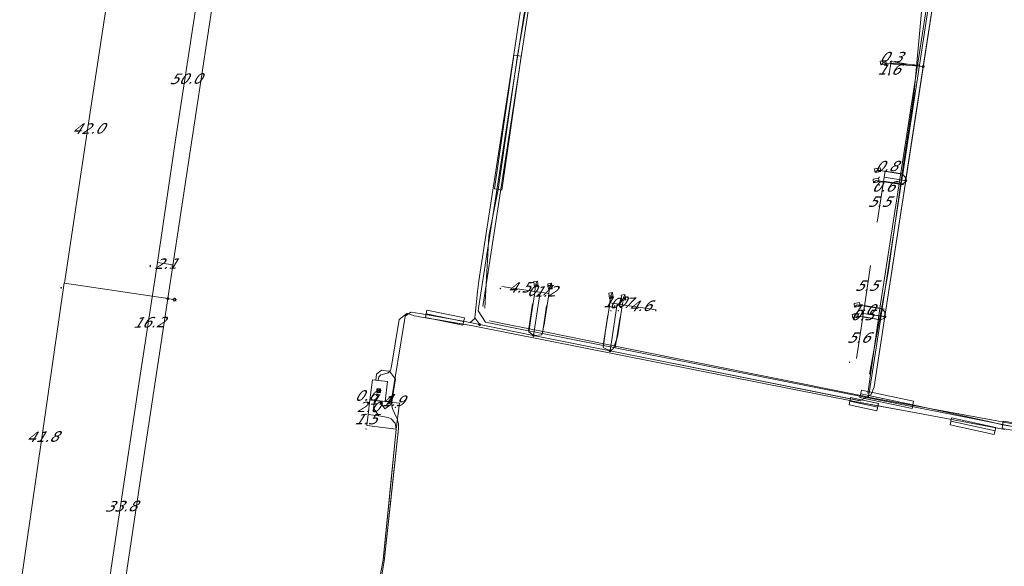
# Model space of a CAD drawing. Header units: metres. Extents: x 124576 to 133557, y 395865 to 402386.
# Tile 141 of 256: x 126286 to 126419, y 399635 to 399708. Entities that reach past the tile are written whole.
import ezdxf
from ezdxf.enums import TextEntityAlignment as Align

# ---------------------------------------------------------------- set-up
doc = ezdxf.new("R2010")
doc.units = ezdxf.units.M
doc.header["$MEASUREMENT"] = 0
for name, color, linetype, lineweight, true_color in [('LG_Datatransport', 3, 'Continuous', 13, 0x00ff00), ('LG_Datatransport_Reggefiber_Operator_BV', 3, 'Continuous', 13, 0x00ff00), ('LG_Datatransport_Ziggo_BV', 3, 'Continuous', 13, 0x00ff00), ('LG_Laag_Spanning', 7, 'Continuous', 13, 0x960000), ('LG_Laag_Spanning_Enexis_Netbeheer_BV', 7, 'Continuous', 13, 0x960000), ('LG_Midden_Spanning', 7, 'Continuous', 13, 0xd20000), ('LG_Midden_Spanning_Enexis_Netbeheer_BV', 7, 'Continuous', 13, 0xd20000), ('LG_unet-4_Brabant_Water', 5, 'Continuous', 13, 0x0000ff)]:
    doc.layers.add(name, color=color, linetype=linetype, lineweight=lineweight, true_color=true_color)
for name, color, linetype, lineweight in [('LG_Laag_Spanning_P_Enexis_Netbeheer_BV', 7, 'Continuous', 0), ('LG_Midden_Spanning_P_Enexis_Netbeheer_BV', 7, 'Continuous', 0), ('MV_Laag_Spanning', 7, 'Continuous', 0), ('MV_Laag_Spanning_lijn', 7, 'Continuous', 0), ('MV_Laag_Spanning_pijl', 7, 'Continuous', 0)]:
    doc.layers.add(name, color=color, linetype=linetype, lineweight=lineweight)
doc.styles.add('Klic_Annotatie', font='verdanai.ttf', dxfattribs={"oblique": 20, "height": 1.4})

# ---------------------------------------------------------------- blocks, each defined once
blk = doc.blocks.new('Mof')
at = {"layer": 'LG_Laag_Spanning_P_Enexis_Netbeheer_BV'}
h = blk.add_hatch(color=256, dxfattribs=at)
edge = h.paths.add_edge_path()
edge.add_arc((0, 0), 2, 0, 360)
blk = doc.blocks.new('DeliveryPoint')
at = {"layer": 'LG_Laag_Spanning_P_Enexis_Netbeheer_BV', "flags": 128}
blk.add_lwpolyline([(-3.7, -2.5), (3.8, -2.5), (3.8, 2.5), (-3.7, 2.5), (-3.7, -2.5)], close=True, dxfattribs=at)
blk.add_lwpolyline([(-3.7, 2.5), (-3.7, 2.2), (0, 0), (3.8, 2.2)], dxfattribs=at)
blk = doc.blocks.new('Streetlight')
at = {"layer": 'LG_Laag_Spanning_P_Enexis_Netbeheer_BV'}
for p, q in [((-1.8, 1.8), (-1.1, 1.1)), ((0, 2.5), (0, 1.5)), ((1.8, 1.8), (1.1, 1.1)), ((-1.1, -1.1), (-1.8, -1.8)), ((0, -1.5), (0, -2.5)), ((1.1, -1.1), (1.8, -1.8))]:
    blk.add_line(p, q, dxfattribs=at)
at = {"layer": 'LG_Laag_Spanning_P_Enexis_Netbeheer_BV', "flags": 128}
for points in [[(-2.5, 0), (-1.5, 0)], [(1.5, 0), (2.5, 0)]]:
    blk.add_lwpolyline(points, dxfattribs=at)
at = {"layer": 'LG_Laag_Spanning_P_Enexis_Netbeheer_BV'}
blk.add_circle((0, 0), 1.5, dxfattribs=at)
blk = doc.blocks.new('m_pijl')
at = {"layer": 'MV_Laag_Spanning_pijl'}
blk.add_hatch(color=7, dxfattribs=at).paths.add_polyline_path([(-1, -0.3), (-1, 0), (-1, 0.3), (0, 0)])
at = {"layer": 'MV_Laag_Spanning_pijl', "flags": 128}
blk.add_lwpolyline([(-1, 0), (-1, 0.3), (0, 0), (-1, -0.3), (-1, 0)], close=True, dxfattribs=at)
blk = doc.blocks.new('Netstation')
at = {"layer": 'LG_Laag_Spanning_P_Enexis_Netbeheer_BV'}
for p, q in [((-2.5, 2.3), (2.5, -2.3)), ((2.5, 2.3), (-2.5, -2.3))]:
    blk.add_line(p, q, dxfattribs=at)
at = {"layer": 'LG_Laag_Spanning_P_Enexis_Netbeheer_BV', "flags": 128}
blk.add_lwpolyline([(-2.5, -2.3), (2.5, -2.3), (2.5, 2.3), (-2.5, 2.3), (-2.5, -2.3)], close=True, dxfattribs=at)
blk = doc.blocks.new('Netstation_1')
at = {"layer": 'LG_Midden_Spanning_P_Enexis_Netbeheer_BV'}
for p, q in [((-2.5, 2.3), (2.5, -2.3)), ((2.5, 2.3), (-2.5, -2.3))]:
    blk.add_line(p, q, dxfattribs=at)
at = {"layer": 'LG_Midden_Spanning_P_Enexis_Netbeheer_BV', "flags": 128}
blk.add_lwpolyline([(-2.5, -2.3), (2.5, -2.3), (2.5, 2.3), (-2.5, 2.3), (-2.5, -2.3)], close=True, dxfattribs=at)

msp = doc.modelspace()

# ---------------------------------------------------------------- linework, layer by layer
at = {"layer": 'LG_Datatransport', "flags": 128}
for points in [[(126340.98, 399668.08), (126346.02, 399667.04), (126346.22, 399668.02), (126341.19, 399669.06), (126340.98, 399668.08)], [(126401.9, 399656.51), (126398.14, 399657.33), (126397.93, 399656.35), (126401.69, 399655.54), (126401.9, 399656.51)], [(126417.68, 399653.3), (126411.73, 399654.61), (126411.51, 399653.63), (126417.46, 399652.33), (126417.68, 399653.3)]]:
    msp.add_lwpolyline(points, dxfattribs=at)
at = {"layer": 'LG_Datatransport_Reggefiber_Operator_BV'}
for p, q in [((126350.26, 399685.37), (126352.88, 399703.38)), ((126351.25, 399685.22), (126353.87, 399703.24)), ((126352.88, 399703.38), (126353.87, 399703.24)), ((126350.26, 399685.37), (126351.25, 399685.22)), ((126399.4, 399657.31), (126399.61, 399658.29)), ((126399.61, 399658.29), (126406.62, 399656.81)), ((126399.4, 399657.31), (126406.42, 399655.83)), ((126406.42, 399655.83), (126406.62, 399656.81)), ((126418.5, 399653.17), (126418.66, 399654.15)), ((126418.66, 399654.15), (126426.07, 399652.91)), ((126418.5, 399653.17), (126425.91, 399651.92))]:
    msp.add_line(p, q, dxfattribs=at)
at = {"layer": 'LG_Datatransport_Reggefiber_Operator_BV', "flags": 128}
for points in [[(126400.69, 399660.45), (126403.21, 399674.14), (126405.34, 399689.33), (126406.66, 399697.91), (126407.66, 399709.2), (126410.33, 399722.89), (126412.44, 399737.16), (126412.55, 399737.8)], [(126348.96, 399669.36), (126349.49, 399679.02), (126350.75, 399685.29), (126353.38, 399703.31), (126355.27, 399714.29)], [(126399.5, 399657.8), (126406.52, 399656.32), (126417.14, 399654), (126418.58, 399653.66), (126425.99, 399652.42), (126432.95, 399650.94), (126441.11, 399649.2), (126449.43, 399647.59), (126457.25, 399646.09), (126460.75, 399645.29), (126465.91, 399644.56), (126472.75, 399643.67), (126480.45, 399641.93), (126492.11, 399639.79), (126495.16, 399639.36)]]:
    msp.add_lwpolyline(points, dxfattribs=at)
at = {"layer": 'LG_Datatransport_Ziggo_BV'}
for p, q in [((126355.23, 399712.18), (126348.69, 399669.58)), ((126346.12, 399667.53), (126341.09, 399668.57)), ((126349.62, 399667.63), (126352, 399667.15)), ((126352, 399667.15), (126357.48, 399666.05)), ((126357.48, 399666.05), (126362.32, 399665.07)), ((126362.32, 399665.07), (126368.04, 399663.92)), ((126368.04, 399663.92), (126398.19, 399657.88)), ((126398.04, 399656.84), (126401.79, 399656.03)), ((126411.62, 399654.12), (126417.57, 399652.82))]:
    msp.add_line(p, q, dxfattribs=at)
at = {"layer": 'LG_Datatransport_Ziggo_BV', "flags": 128}
for points in [[(126400.46, 399657.87), (126402.14, 399669.59), (126410.18, 399721.72), (126416.27, 399763.01), (126417.25, 399768.94), (126417.79, 399773.37), (126417.51, 399775.61), (126416.87, 399776.97), (126416.27, 399777.85)], [(126398.19, 399657.88), (126401.95, 399657.12), (126417.78, 399654.2)], [(126417.78, 399654.2), (126433.8, 399651.16), (126448.2, 399648.25)]]:
    msp.add_lwpolyline(points, dxfattribs=at)
at = {"layer": 'LG_Laag_Spanning', "flags": 128}
msp.add_lwpolyline([(126335.57, 399656.77), (126335.57, 399656.77), (126335.57, 399656.77), (126335.57, 399656.77), (126335.57, 399656.77), (126335.57, 399656.77), (126335.57, 399656.77), (126335.58, 399656.77), (126335.58, 399656.78), (126335.58, 399656.78), (126335.58, 399656.78), (126335.9, 399659.46), (126335.9, 399659.46), (126335.9, 399659.46), (126335.9, 399659.46), (126335.9, 399659.46), (126335.9, 399659.46), (126335.9, 399659.47), (126335.9, 399659.47), (126335.9, 399659.47), (126335.9, 399659.47), (126335.9, 399659.47), (126335.89, 399659.47), (126335.89, 399659.47), (126333.86, 399659.72), (126333.86, 399659.72), (126333.86, 399659.72), (126333.85, 399659.72), (126333.85, 399659.72), (126333.85, 399659.72), (126333.85, 399659.72), (126333.85, 399659.71), (126333.85, 399659.71), (126333.85, 399659.71), (126333.85, 399659.71), (126333.85, 399659.71), (126333.85, 399659.71), (126333.52, 399657.03), (126333.52, 399657.03), (126333.52, 399657.03), (126333.52, 399657.02), (126333.52, 399657.02), (126333.52, 399657.02), (126333.52, 399657.02), (126333.52, 399657.02), (126333.53, 399657.02), (126333.53, 399657.02), (126333.53, 399657.02), (126333.53, 399657.02), (126333.53, 399657.02), (126334.13, 399656.94), (126334.92, 399656.85), (126335.57, 399656.77), (126335.57, 399656.77), (126335.57, 399656.77)], dxfattribs=at)
at = {"layer": 'LG_Laag_Spanning_Enexis_Netbeheer_BV'}
for p, q in [((126306.35, 399670.62), (126307.26, 399670.48)), ((126346.97, 399667.41), (126346.98, 399667.41)), ((126337.05, 399653.06), (126335.31, 399635.5))]:
    msp.add_line(p, q, dxfattribs=at)
at = {"layer": 'LG_Laag_Spanning_Enexis_Netbeheer_BV', "flags": 128}
for points in [[(126347.63, 399668.04), (126347.69, 399668.5), (126347.85, 399670.17), (126347.98, 399671.6), (126348.16, 399673.03), (126352.99, 399704.37), (126354.86, 399716.59), (126355.1, 399718.21), (126356.47, 399727.16), (126358.12, 399738.04), (126358.82, 399742.66), (126359.48, 399747), (126361.36, 399759.24), (126362.78, 399768.47), (126363.74, 399774.7), (126364.59, 399780.27), (126364.64, 399780.55), (126364.73, 399781.02)], [(126321.97, 399774.03), (126318.95, 399753.99), (126312.63, 399712.15), (126312.44, 399710.87), (126306.35, 399670.62), (126303.14, 399649.35), (126300.12, 399629.28), (126295.56, 399598.85), (126293.83, 399587.45), (126290.92, 399568.24), (126288.18, 399551.18), (126287.99, 399550.86), (126287.63, 399550.76), (126287.59, 399550.76)], [(126321.97, 399774.03), (126318.95, 399753.99), (126312.63, 399712.15), (126312.44, 399710.87), (126306.35, 399670.62), (126303.14, 399649.35), (126300.12, 399629.28)], [(126411.15, 399722.98), (126402.76, 399668.2), (126405.56, 399686.5), (126405.58, 399686.69), (126407.91, 399701.83), (126409.23, 399710.47)], [(126411.15, 399722.98), (126402.76, 399668.2), (126405.56, 399686.5), (126405.58, 399686.69), (126407.91, 399701.83), (126409.23, 399710.47)], [(126411.15, 399722.98), (126402.76, 399668.2), (126405.56, 399686.5), (126405.58, 399686.69), (126407.91, 399701.83), (126409.23, 399710.47)], [(126411.15, 399722.98), (126402.76, 399668.2), (126405.56, 399686.5), (126405.58, 399686.69), (126407.91, 399701.83), (126409.23, 399710.47)], [(126411.15, 399722.98), (126402.76, 399668.2), (126405.56, 399686.5), (126405.58, 399686.69), (126407.91, 399701.83), (126409.23, 399710.47)], [(126411.15, 399722.98), (126402.76, 399668.2), (126405.56, 399686.5), (126405.58, 399686.69), (126407.91, 399701.83), (126409.23, 399710.47)], [(126411.15, 399722.98), (126402.76, 399668.2), (126405.56, 399686.5), (126405.58, 399686.69), (126407.91, 399701.83), (126409.23, 399710.47)], [(126334.92, 399656.86), (126334.91, 399656.81), (126334.89, 399656.7), (126335.52, 399655.8), (126336.29, 399656.34), (126336.32, 399656.49), (126338.18, 399667.67), (126338.28, 399668.27), (126339.02, 399668.8), (126339.09, 399668.79), (126340.23, 399668.61), (126346.32, 399667.54), (126346.97, 399667.41), (126346.98, 399667.41), (126347.62, 399667.96), (126347.63, 399668.04), (126347.69, 399668.5), (126347.85, 399670.17), (126347.98, 399671.6), (126348.16, 399673.03), (126352.99, 399704.37), (126354.86, 399716.59)], [(126348.28, 399667.12), (126347.63, 399668.02), (126347.63, 399668.04), (126347.69, 399668.5), (126347.85, 399670.17), (126347.98, 399671.6), (126348.16, 399673.03), (126352.99, 399704.37), (126354.86, 399716.59)], [(126334.92, 399656.86), (126334.91, 399656.81), (126334.89, 399656.7), (126335.52, 399655.8), (126336.29, 399656.34), (126336.32, 399656.49), (126338.18, 399667.67), (126338.28, 399668.27), (126339.02, 399668.8), (126339.09, 399668.79), (126340.23, 399668.61), (126346.32, 399667.54), (126346.97, 399667.41), (126346.98, 399667.41), (126347.63, 399667.27), (126348.28, 399667.12), (126348.93, 399666.99), (126355.51, 399665.67), (126365.81, 399663.61), (126399.3, 399656.92), (126399.43, 399656.89), (126355.51, 399665.67), (126365.81, 399663.61), (126399.3, 399656.92), (126399.43, 399656.89), (126355.51, 399665.67), (126365.81, 399663.61), (126399.3, 399656.92), (126399.43, 399656.89), (126355.51, 399665.67), (126365.81, 399663.61), (126399.3, 399656.92), (126399.43, 399656.89), (126400.9, 399657.71), (126401.32, 399658.77), (126402.76, 399668.2), (126405.56, 399686.5), (126405.58, 399686.69), (126407.91, 399701.83), (126409.23, 399710.47)], [(126334.92, 399656.86), (126334.91, 399656.81), (126334.89, 399656.7), (126335.52, 399655.8), (126336.29, 399656.34), (126336.32, 399656.49), (126338.18, 399667.67), (126338.28, 399668.27), (126339.02, 399668.8), (126339.09, 399668.79), (126340.23, 399668.61), (126346.32, 399667.54), (126346.97, 399667.41), (126346.98, 399667.41), (126347.63, 399667.27), (126348.28, 399667.12), (126348.93, 399666.99), (126355.51, 399665.67), (126365.81, 399663.61), (126399.3, 399656.92), (126399.43, 399656.89), (126400.9, 399657.71), (126401.32, 399658.77), (126402.76, 399668.2), (126405.56, 399686.5), (126405.58, 399686.69), (126407.91, 399701.83), (126409.23, 399710.47)], [(126348.28, 399667.12), (126348.93, 399666.99), (126355.51, 399665.67), (126365.81, 399663.61), (126399.3, 399656.92), (126399.43, 399656.89), (126400.9, 399657.71), (126401.32, 399658.77), (126402.76, 399668.2), (126405.56, 399686.5), (126405.58, 399686.69), (126407.91, 399701.83), (126409.23, 399710.47)], [(126348.28, 399667.12), (126348.93, 399666.99), (126355.51, 399665.67), (126365.81, 399663.61), (126399.3, 399656.92), (126399.43, 399656.89), (126355.51, 399665.67), (126365.81, 399663.61), (126399.3, 399656.92), (126399.43, 399656.89), (126355.51, 399665.67), (126365.81, 399663.61), (126399.3, 399656.92), (126399.43, 399656.89), (126355.51, 399665.67), (126365.81, 399663.61), (126399.3, 399656.92), (126399.43, 399656.89), (126355.51, 399665.67), (126365.81, 399663.61), (126399.3, 399656.92), (126399.43, 399656.89), (126400.9, 399657.71), (126401.32, 399658.77), (126402.76, 399668.2), (126405.56, 399686.5), (126405.58, 399686.69), (126407.91, 399701.83), (126409.23, 399710.47)], [(126407.91, 399701.83), (126403.93, 399702.17), (126403.13, 399702.26), (126402.54, 399702.35)], [(126405.56, 399686.5), (126405.52, 399686.92), (126405.1, 399687.38), (126403.17, 399687.68), (126402.38, 399687.8), (126401.79, 399687.89)], [(126405.56, 399686.5), (126405.42, 399686.22), (126404.97, 399685.99), (126402.96, 399686.29), (126402.17, 399686.42), (126401.57, 399686.51)], [(126355.51, 399665.67), (126354.87, 399666.15), (126355.1, 399667.64), (126355.15, 399667.98), (126355.64, 399671.19), (126355.76, 399671.98), (126355.85, 399672.58)], [(126355.51, 399665.67), (126356.62, 399665.76), (126356.98, 399667.35), (126357.04, 399667.74), (126357.52, 399670.91), (126357.64, 399671.7), (126357.73, 399672.29)], [(126365.81, 399663.61), (126364.87, 399664.03), (126365.1, 399665.6), (126365.16, 399666), (126365.72, 399669.65), (126365.84, 399670.44), (126365.93, 399671.04)], [(126365.81, 399663.61), (126366.21, 399663.87), (126366.78, 399665.34), (126366.84, 399665.74), (126367.4, 399669.4), (126367.52, 399670.19), (126367.62, 399670.78)], [(126402.76, 399668.2), (126402.74, 399668.81), (126402.33, 399669.28), (126400.4, 399669.57), (126399.61, 399669.69), (126399.02, 399669.78)], [(126334.92, 399656.86), (126334.91, 399656.81), (126334.89, 399656.7), (126335.52, 399655.8), (126336.29, 399656.34), (126336.32, 399656.49), (126338.18, 399667.67), (126338.28, 399668.27), (126339.02, 399668.8), (126339.09, 399668.79), (126340.23, 399668.61), (126346.32, 399667.54), (126346.97, 399667.41), (126346.98, 399667.41), (126347.63, 399667.27), (126348.28, 399667.12)], [(126334.92, 399656.86), (126334.91, 399656.81), (126334.89, 399656.7), (126335.52, 399655.8), (126336.29, 399656.34), (126336.32, 399656.49), (126338.18, 399667.67), (126338.28, 399668.27), (126339.02, 399668.8), (126339.09, 399668.79), (126340.23, 399668.61)], [(126340.23, 399668.61), (126346.32, 399667.54), (126346.97, 399667.41)], [(126340.23, 399668.61), (126346.32, 399667.54), (126346.97, 399667.41)], [(126402.76, 399668.2), (126402.63, 399667.97), (126402.23, 399667.77), (126400.17, 399668.09), (126399.38, 399668.21), (126398.79, 399668.3)], [(126346.98, 399667.41), (126347.62, 399667.96), (126347.63, 399668.04)], [(126346.98, 399667.41), (126347.63, 399667.27), (126348.28, 399667.12)], [(126348.28, 399667.12), (126347.63, 399668.02), (126347.63, 399668.04)], [(126334.13, 399656.95), (126334.01, 399655.88), (126334.74, 399654.87), (126335.98, 399654.63), (126336.36, 399654.47), (126336.93, 399653.89), (126336.94, 399653.88), (126337.05, 399653.06), (126335.31, 399635.5), (126334.44, 399630.9)], [(126334.13, 399656.95), (126334.01, 399655.88), (126334.74, 399654.87), (126335.98, 399654.63), (126336.36, 399654.47), (126336.93, 399653.89), (126336.94, 399653.88), (126337.05, 399653.06), (126335.31, 399635.5), (126334.44, 399630.9), (126334.44, 399630.87), (126334.94, 399630.11), (126336.74, 399629.78), (126344.1, 399628.4), (126345.05, 399628.22), (126336.74, 399629.78), (126344.1, 399628.4), (126345.05, 399628.22), (126336.74, 399629.78), (126344.1, 399628.4), (126345.05, 399628.22), (126345.13, 399628.21), (126347.26, 399627.8)], [(126334.13, 399656.95), (126334.01, 399655.88), (126334.74, 399654.87), (126335.98, 399654.63), (126336.36, 399654.47), (126336.93, 399653.89), (126336.94, 399653.88), (126337.05, 399653.06), (126335.31, 399635.5), (126334.44, 399630.9)], [(126334.13, 399656.95), (126334.01, 399655.88), (126334.74, 399654.87), (126335.98, 399654.63), (126336.36, 399654.47), (126336.93, 399653.89), (126336.94, 399653.88), (126337.05, 399653.06), (126335.31, 399635.5), (126334.44, 399630.9)], [(126334.13, 399656.95), (126334.01, 399655.88), (126334.74, 399654.87), (126335.98, 399654.63), (126336.36, 399654.47), (126336.93, 399653.89), (126336.94, 399653.88), (126337.05, 399653.06), (126335.31, 399635.5), (126334.44, 399630.9)], [(126334.13, 399656.95), (126334.01, 399655.88), (126334.74, 399654.87), (126335.98, 399654.63), (126336.36, 399654.47), (126336.93, 399653.89), (126336.94, 399653.88), (126337.05, 399653.06), (126335.31, 399635.5), (126334.44, 399630.9)], [(126334.13, 399656.95), (126334.01, 399655.88), (126334.74, 399654.87), (126335.98, 399654.63), (126336.36, 399654.47), (126336.93, 399653.89), (126336.94, 399653.88), (126337.05, 399653.06), (126335.31, 399635.5), (126334.44, 399630.9)], [(126334.13, 399656.95), (126334.01, 399655.88), (126334.74, 399654.87), (126335.98, 399654.63), (126336.36, 399654.47), (126336.93, 399653.89), (126336.94, 399653.88), (126337.05, 399653.06), (126335.31, 399635.5), (126334.44, 399630.9)], [(126334.13, 399656.95), (126334.01, 399655.88), (126334.74, 399654.87), (126335.98, 399654.63), (126336.36, 399654.47), (126336.93, 399653.89), (126336.94, 399653.88), (126337.05, 399653.06)], [(126337.05, 399653.06), (126336.23, 399644.81), (126335.31, 399635.5)], [(126337.05, 399653.06), (126336.23, 399644.81), (126335.31, 399635.5)], [(126337.05, 399653.06), (126336.23, 399644.81), (126335.31, 399635.5)], [(126337.05, 399653.06), (126336.23, 399644.81), (126335.31, 399635.5)], [(126337.05, 399653.06), (126336.23, 399644.81), (126335.31, 399635.5)], [(126337.05, 399653.06), (126336.23, 399644.81), (126335.31, 399635.5)], [(126337.05, 399653.06), (126336.23, 399644.81), (126335.31, 399635.5)], [(126337.05, 399653.06), (126336.23, 399644.81), (126335.31, 399635.5)], [(126337.05, 399653.06), (126336.23, 399644.81), (126335.31, 399635.5)], [(126337.05, 399653.06), (126336.23, 399644.81), (126335.31, 399635.5)], [(126335.31, 399635.5), (126334.44, 399630.9)]]:
    msp.add_lwpolyline(points, dxfattribs=at)
at = {"layer": 'LG_Midden_Spanning', "flags": 128}
msp.add_lwpolyline([(126335.57, 399656.77), (126335.57, 399656.77), (126335.57, 399656.77), (126335.57, 399656.77), (126335.57, 399656.77), (126335.57, 399656.77), (126335.57, 399656.77), (126335.58, 399656.77), (126335.58, 399656.78), (126335.58, 399656.78), (126335.58, 399656.78), (126335.9, 399659.46), (126335.9, 399659.46), (126335.9, 399659.46), (126335.9, 399659.46), (126335.9, 399659.46), (126335.9, 399659.46), (126335.9, 399659.47), (126335.9, 399659.47), (126335.9, 399659.47), (126335.9, 399659.47), (126335.9, 399659.47), (126335.89, 399659.47), (126335.89, 399659.47), (126334.62, 399659.63), (126334.61, 399659.63), (126334.61, 399659.63), (126334.32, 399659.66), (126333.86, 399659.72), (126333.86, 399659.72), (126333.86, 399659.72), (126333.85, 399659.72), (126333.85, 399659.72), (126333.85, 399659.72), (126333.85, 399659.72), (126333.85, 399659.71), (126333.85, 399659.71), (126333.85, 399659.71), (126333.85, 399659.71), (126333.85, 399659.71), (126333.85, 399659.71), (126333.52, 399657.03), (126333.52, 399657.03), (126333.52, 399657.03), (126333.52, 399657.02), (126333.52, 399657.02), (126333.52, 399657.02), (126333.52, 399657.02), (126333.52, 399657.02), (126333.53, 399657.02), (126333.53, 399657.02), (126333.53, 399657.02), (126333.53, 399657.02), (126333.53, 399657.02), (126335.57, 399656.77), (126335.57, 399656.77), (126335.57, 399656.77)], dxfattribs=at)
at = {"layer": 'LG_Midden_Spanning_Enexis_Netbeheer_BV'}
for p, q in [((126398.72, 399656.79), (126406.45, 399655.34)), ((126406.45, 399655.34), (126418.87, 399653.03)), ((126337.38, 399653.16), (126335.43, 399635.33))]:
    msp.add_line(p, q, dxfattribs=at)
at = {"layer": 'LG_Midden_Spanning_Enexis_Netbeheer_BV', "flags": 128}
for points in [[(126334.61, 399659.62), (126334.63, 399659.7), (126334.63, 399659.71), (126334.72, 399660.12), (126334.99, 399660.39), (126335.34, 399660.47), (126335.52, 399660.5), (126335.97, 399660.63), (126336.26, 399660.92), (126336.33, 399661.07), (126336.35, 399661.16), (126336.37, 399661.26), (126337.45, 399667.82), (126338.5, 399668.61), (126338.54, 399668.61), (126338.58, 399668.61), (126338.85, 399668.54), (126339.11, 399668.44), (126339.48, 399668.33), (126339.79, 399668.25), (126340.12, 399668.2), (126340.17, 399668.19), (126347.15, 399667.01), (126377.22, 399661.05), (126398.72, 399656.79), (126406.45, 399655.34), (126418.87, 399653.03)], [(126334.61, 399659.62), (126334.63, 399659.7), (126334.63, 399659.71), (126334.72, 399660.12), (126334.99, 399660.39), (126335.34, 399660.47), (126335.52, 399660.5), (126335.97, 399660.63), (126336.26, 399660.92), (126336.33, 399661.07), (126336.35, 399661.16), (126336.37, 399661.26), (126337.45, 399667.82), (126338.5, 399668.61), (126338.54, 399668.61), (126338.58, 399668.61), (126338.85, 399668.54), (126339.11, 399668.44), (126339.48, 399668.33), (126339.79, 399668.25)], [(126347.15, 399667.01), (126342.95, 399667.72), (126340.17, 399668.19), (126340.12, 399668.2), (126339.79, 399668.25)], [(126347.15, 399667.01), (126342.95, 399667.72), (126340.17, 399668.19), (126340.12, 399668.2), (126339.79, 399668.25)], [(126339.79, 399668.25), (126340.12, 399668.2), (126340.17, 399668.19), (126347.15, 399667.01)], [(126347.15, 399667.01), (126377.22, 399661.05), (126398.72, 399656.79)], [(126334.32, 399659.65), (126334.43, 399660.47), (126335.1, 399660.99), (126335.71, 399660.91), (126336.15, 399660.85), (126336.95, 399659.79), (126336.74, 399658.51), (126336.49, 399656.66), (126336.47, 399656.32), (126336.47, 399656.27), (126336.5, 399656.03), (126336.51, 399655.98), (126336.55, 399655.85), (126336.61, 399655.73), (126336.85, 399655.22), (126337.15, 399654.54), (126337.18, 399654.46), (126337.34, 399653.91), (126337.35, 399653.85), (126337.38, 399653.4), (126337.38, 399653.16), (126335.43, 399635.33), (126334.76, 399631.32)], [(126334.32, 399659.65), (126334.43, 399660.47), (126335.1, 399660.99), (126335.71, 399660.91), (126336.15, 399660.85), (126336.95, 399659.79), (126336.74, 399658.51), (126336.49, 399656.66), (126336.47, 399656.32), (126336.47, 399656.27), (126336.5, 399656.03), (126336.51, 399655.98), (126336.55, 399655.85), (126336.61, 399655.73), (126336.85, 399655.22), (126337.15, 399654.54), (126337.18, 399654.46), (126337.34, 399653.91), (126337.35, 399653.85), (126337.38, 399653.4), (126337.38, 399653.16)], [(126398.72, 399656.79), (126402.53, 399656.08), (126406.45, 399655.34)], [(126398.72, 399656.79), (126402.53, 399656.08), (126406.45, 399655.34)], [(126337.38, 399653.16), (126336.51, 399645.17), (126335.43, 399635.33)], [(126337.38, 399653.16), (126336.51, 399645.17), (126335.43, 399635.33)], [(126335.43, 399635.33), (126334.76, 399631.32), (126334.73, 399630.91), (126334.73, 399630.77), (126334.74, 399630.64), (126334.77, 399630.5), (126334.82, 399630.37), (126334.96, 399630.12), (126335.18, 399629.93), (126335.52, 399629.79), (126336.03, 399629.68), (126336.23, 399629.65), (126341.16, 399628.77), (126342.6, 399628.52), (126343.58, 399628.35)]]:
    msp.add_lwpolyline(points, dxfattribs=at)
at = {"layer": 'LG_unet-4_Brabant_Water'}
for p, q in [((126403.46, 399702.3), (126407.39, 399702.01)), ((126402.75, 399687.78), (126405.16, 399687.41)), ((126402.53, 399686.4), (126404.95, 399686.04)), ((126355.4, 399669.91), (126354.86, 399666.29)), ((126357.27, 399669.65), (126356.72, 399665.92)), ((126399.96, 399669.7), (126402.39, 399669.29)), ((126365.49, 399668.41), (126364.87, 399664.31)), ((126399.74, 399668.2), (126402.16, 399667.79)), ((126367.15, 399668.15), (126366.51, 399663.99)), ((126400.51, 399657.26), (126424.38, 399652.55))]:
    msp.add_line(p, q, dxfattribs=at)
at = {"layer": 'LG_unet-4_Brabant_Water', "flags": 128}
for points in [[(126364.96, 399780.14), (126364.87, 399779.53), (126363.97, 399773.49), (126363.74, 399771.89), (126363, 399766.92), (126358.8, 399738.42), (126358.51, 399736.46), (126357.97, 399732.8), (126357.19, 399727.77), (126356.93, 399726.12), (126355.53, 399717.06), (126355.21, 399715.01), (126348.13, 399669.36)], [(126400.51, 399657.26), (126400.7, 399658.24), (126402.16, 399667.79), (126402.39, 399669.29), (126404.95, 399686.04), (126405.16, 399687.41), (126407.39, 399702.01), (126408.7, 399710.59)], [(126348.13, 399669.36), (126348.08, 399669), (126349.08, 399667.44), (126354.86, 399666.29), (126356.72, 399665.92), (126364.87, 399664.31), (126366.51, 399663.99), (126400.51, 399657.26)]]:
    msp.add_lwpolyline(points, dxfattribs=at)
at = {"layer": 'MV_Laag_Spanning_lijn'}
for p, q in [((126403.58, 399702.5), (126407.83, 399701.85)), ((126402.65, 399686.95), (126405.37, 399686.53)), ((126402.56, 399686.35), (126405.28, 399685.94)), ((126292.45, 399672.72), (126306.35, 399670.62)), ((126356.4, 399671.48), (126355.51, 399665.67)), ((126366.77, 399669.9), (126365.81, 399663.61)), ((126400.01, 399669.63), (126402.72, 399669.22)), ((126399.85, 399668.64), (126402.76, 399668.2)), ((126399.85, 399668.64), (126402.57, 399668.23)), ((126337.48, 399656.55), (126337.05, 399653.06)), ((126333.29, 399655.05), (126334.74, 399654.87)), ((126333.11, 399653.54), (126337.05, 399653.06))]:
    msp.add_line(p, q, dxfattribs=at)
at = {"layer": 'MV_Laag_Spanning_pijl'}
for p, q in [((126403.29, 399700.62), (126403.53, 399702.2)), ((126403.53, 399702.2), (126403.58, 399702.5)), ((126402.56, 399686.35), (126402.65, 399686.95)), ((126402.65, 399686.95), (126402.77, 399687.74)), ((126401.73, 399680.92), (126402.56, 399686.35)), ((126302.52, 399659.41), (126304.96, 399675.47)), ((126304.96, 399675.47), (126307.04, 399675.16)), ((126400.84, 399675.07), (126400.01, 399669.63)), ((126292.43, 399672.74), (126286.44, 399631.35)), ((126355.7, 399671.59), (126351.26, 399672.27)), ((126356.4, 399671.48), (126355.7, 399671.59)), ((126357.58, 399671.3), (126356.4, 399671.48)), ((126365.78, 399670.05), (126366.77, 399669.9)), ((126366.77, 399669.9), (126367.46, 399669.79)), ((126367.46, 399669.79), (126372.01, 399669.1)), ((126400.01, 399669.63), (126399.85, 399668.64)), ((126399.85, 399668.64), (126399.78, 399668.15)), ((126399.78, 399668.15), (126398.93, 399662.56)), ((126302.52, 399659.41), (126297.46, 399626)), ((126333.53, 399657.03), (126333.29, 399655.05)), ((126334.13, 399656.95), (126333.53, 399657.03)), ((126334.13, 399656.95), (126335.57, 399656.78)), ((126335.57, 399656.78), (126337.48, 399656.55)), ((126333.29, 399655.05), (126333.11, 399653.54))]:
    msp.add_line(p, q, dxfattribs=at)
at = {"layer": 'MV_Laag_Spanning_pijl', "flags": 128}
for points in [[(126312.45, 399724.91), (126311.52, 399718.81), (126307.36, 399691.66), (126304.96, 399675.47)], [(126298.75, 399714.25), (126295.6, 399693.62), (126292.45, 399672.72)]]:
    msp.add_lwpolyline(points, dxfattribs=at)

# ---------------------------------------------------------------- block references
at = {"layer": 'LG_Laag_Spanning_P_Enexis_Netbeheer_BV', "xscale": 0.1, "yscale": 0.1, "zscale": 0.1}
for name, p, rotation in [('DeliveryPoint', (126402.54, 399702.35), 189), ('DeliveryPoint', (126401.79, 399687.89), 189), ('DeliveryPoint', (126401.57, 399686.51), 189), ('DeliveryPoint', (126355.85, 399672.58), 279), ('DeliveryPoint', (126357.73, 399672.29), 279), ('DeliveryPoint', (126365.93, 399671.04), 279), ('DeliveryPoint', (126367.62, 399670.78), 279), ('Streetlight', (126307.26, 399670.48), 9), ('DeliveryPoint', (126399.02, 399669.78), 189), ('DeliveryPoint', (126398.79, 399668.3), 189), ('Mof', (126355.51, 399665.67), 11), ('Mof', (126365.81, 399663.61), 11)]:
    msp.add_blockref(name, p, dxfattribs=dict(at, rotation=rotation))
for name, p in [('Mof', (126407.91, 399701.83)), ('Mof', (126405.56, 399686.5)), ('Mof', (126405.56, 399686.5)), ('Mof', (126306.35, 399670.62)), ('Mof', (126402.76, 399668.2)), ('Mof', (126348.28, 399667.12)), ('Netstation', (126334.71, 399658.24))]:
    msp.add_blockref(name, p, dxfattribs=at)
at = {"layer": 'LG_Midden_Spanning_P_Enexis_Netbeheer_BV', "xscale": 0.1, "yscale": 0.1, "zscale": 0.1}
msp.add_blockref('Netstation_1', (126334.71, 399658.24), dxfattribs=at)
at = {"layer": 'MV_Laag_Spanning_pijl'}
for p, xscale, yscale, zscale, rotation in [((126403, 399702), 0.1, 0.1, 0.1, 81), ((126403, 399702), 0.1, 0.1, 0.1, 81), ((126402, 399687), 0.1, 0.1, 0.1, 81), ((126402, 399686), 0.1, 0.1, 0.1, 81), ((126402, 399686), 0.1, 0.1, 0.1, 81), ((126304, 399675), 0.1, 0.1, 0.1, 81), ((126304, 399675), 0.1, 0.1, 0.1, 262), ((126307, 399675), 0.1, 0.1, 0.1, 351.9999999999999), ((126292, 399672), 0.1, 0.1, 0.1, 262), ((126351, 399672), 0.1, 0.1, 0.1, 171), ((126355, 399671), 0.1, 0.1, 0.1, 171), ((126356, 399671), 0.1, 0.1, 0.1, 171), ((126366, 399669), 0.1, 0.1, 0.1, 351.9999999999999), ((126367, 399669), 0.1, 0.1, 0.1, 351.9999999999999), ((126372, 399669), 0.1, 0.1, 0.1, 351.9999999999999), ((126400, 399669), 0.1, 0.1, 0.1, 262), ((126399, 399668), 0.1, 0.1, 0.1, 262), ((126399, 399668), 0.1, 0.1, 0.1, 262), ((126398, 399662), 0.1, 0.1, 0.1, 262), ((126333, 399657), 0.1, 0.1, 0.1, 173), ((126333, 399655), 0.1, 0.1, 0.1, 264), ((126335, 399656), 0.09999999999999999, 0.09999999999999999, 0.09999999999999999, 354.0000000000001), ((126337, 399656), 0.09999999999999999, 0.09999999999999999, 0.09999999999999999, 354.0000000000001), ((126333, 399653), 0.1, 0.1, 0.1, 264)]:
    msp.add_blockref('m_pijl', p, dxfattribs=dict(at, xscale=xscale, yscale=yscale, zscale=zscale, rotation=rotation))

# ---------------------------------------------------------------- texts
at = {"layer": 'MV_Laag_Spanning', "style": 'Klic_Annotatie', "oblique": 20}
for s, p in [('0.3', (126403.48, 399703.1)), ('1.6', (126403.21, 399701.44)), ('0.8', (126402.88, 399688.45)), ('0.6', (126402.46, 399685.71)), ('5.5', (126401.95, 399683.67)), ('5.5', (126400.22, 399672.38)), ('1.0', (126399.73, 399669.17)), ('0.5', (126399.62, 399668.42)), ('5.6', (126399.15, 399665.39)), ('2.0', (126333.21, 399656.06)), ('1.5', (126332.9, 399654.42))]:
    msp.add_text(s, height=1.4, dxfattribs=at).set_placement(p, align=Align.MIDDLE_CENTER)
for s, p in [('50.0', (126308.67, 399700.2)), ('42.0', (126295.58, 399693.49)), ('2.1', (126306, 399675.32)), ('4.5', (126353.51, 399672.13)), ('0.7', (126356.08, 399671.73)), ('1.2', (126357.02, 399671.59)), ('1.0', (126366.31, 399670.17)), ('0.7', (126367.15, 399670.04)), ('4.6', (126369.77, 399669.64)), ('16.2', (126303.74, 399667.44)), ('0.6', (126332.93, 399657.6)), ('1.4', (126334.88, 399657.07)), ('1.9', (126336.55, 399656.86)), ('41.8', (126289.43, 399652.05)), ('33.8', (126299.99, 399642.71))]:
    msp.add_text(s, height=1.4, rotation=1, dxfattribs=at).set_placement(p, align=Align.MIDDLE_CENTER)

doc.saveas('drawing.dxf')
